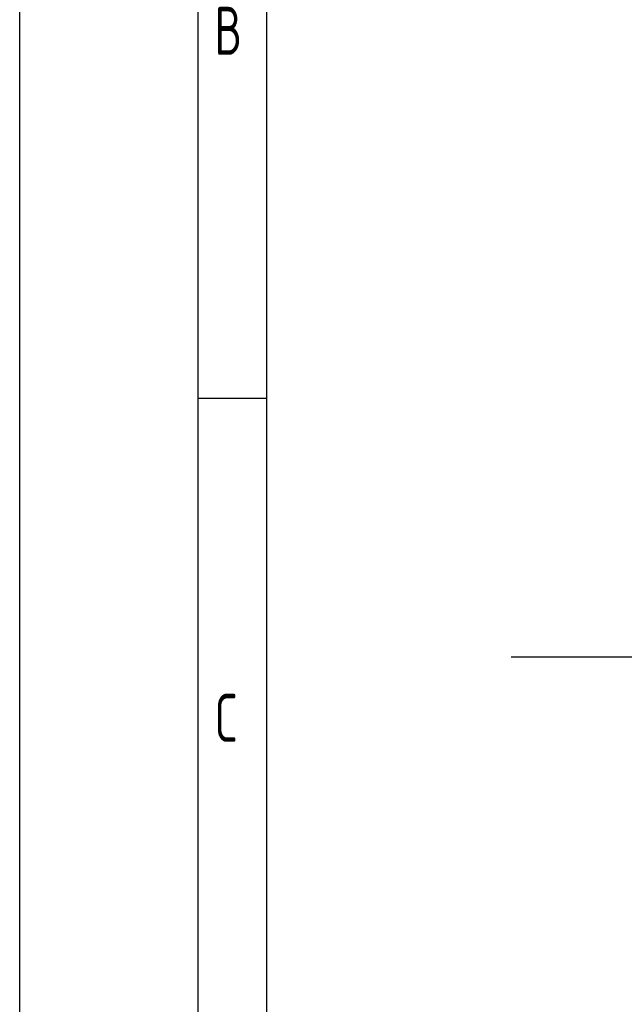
# Model space of a CAD drawing. Header units: millimetres. Extents: x 0 to 8400, y 0 to 5940.
# Tile 26 of 54: x 0 to 880, y 3088 to 4521. Entities that reach past the tile are written whole.
import ezdxf

# ---------------------------------------------------------------- set-up
doc = ezdxf.new("R2010")
doc.units = ezdxf.units.MM
doc.header["$LTSCALE"] = 20
doc.layers.get('0').update_dxf_attribs({"linetype": 'CONTINUOUS'})
doc.layers.add('03-LINIE-050', color=3, linetype='CONTINUOUS')
doc.layers.add('KSB-BLATTRAND', color=2, linetype='CONTINUOUS')
doc.styles.get("Standard").update_dxf_attribs({"font": 'ISOCP.SHX'})

# ---------------------------------------------------------------- blocks, each defined once
blk = doc.blocks.new('Rahmen_A3')
at = {"color": 1, "ltscale": 150}
for p, q in [((0, 0), (0, 297)), ((18, 10), (18, 287)), ((18, 198.5), (13, 198.5))]:
    blk.add_line(p, q, dxfattribs=at)
at = {"color": 3, "ltscale": 150}
blk.add_line((13, 5), (13, 292), dxfattribs=at)
at = {"color": 1, "ltscale": 150, "width": 0.75}
for s, p in [('B', (14.1875, 223.5)), ('C', (14.1875, 173.5))]:
    blk.add_text(s, height=3.5, dxfattribs=at).set_placement(p)

msp = doc.modelspace()

# ---------------------------------------------------------------- linework, layer by layer
at = {"layer": '03-LINIE-050'}
msp.add_line((2328.3, 3593.1), (715.6, 3593.1), dxfattribs=at)

# ---------------------------------------------------------------- block references
at = {"layer": 'KSB-BLATTRAND', "xscale": 20, "yscale": 20, "zscale": 20}
msp.add_blockref('Rahmen_A3', (0, 0), dxfattribs=at)

doc.saveas('drawing.dxf')
